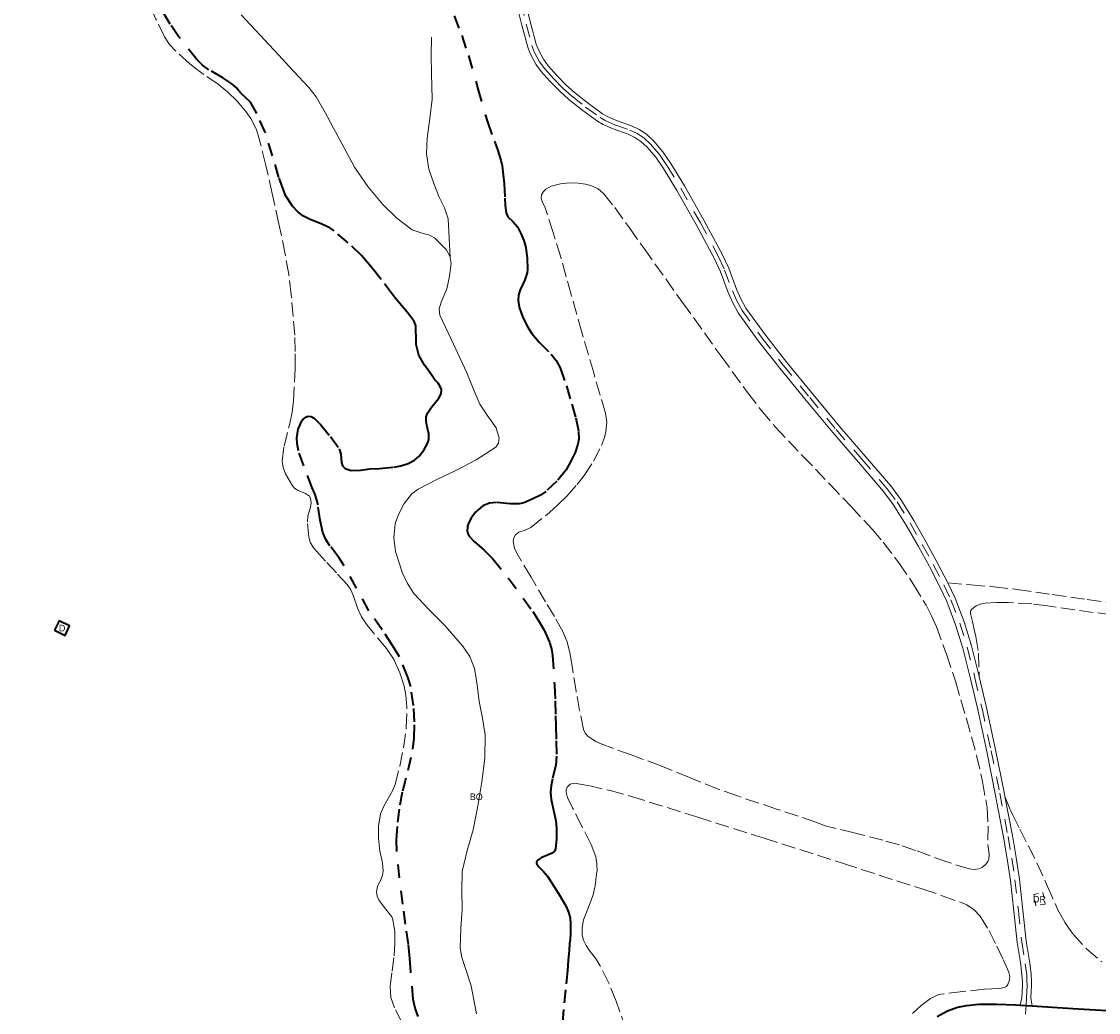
# Model space of a CAD drawing. Header units: metres. Extents: x 397317 to 400830, y 4588008 to 4590370.
# Tile 37 of 88: x 398059 to 398463, y 4589779 to 4590150. Entities that reach past the tile are written whole.
import ezdxf
from ezdxf.enums import TextEntityAlignment as Align

# ---------------------------------------------------------------- set-up
doc = ezdxf.new("R2010")
doc.units = ezdxf.units.M
doc.header["$MEASUREMENT"] = 0
for name, pattern in [('bt5mv20_nopinta', [10, 5, -5]), ('bt5mv20_tlin1', [7, 5.25, -1.75]), ('bt5mv20_tlin7', [3.75, 1.875, -1.875])]:
    doc.linetypes.add(name, pattern=pattern)
for name, color, linetype, lineweight in [('COB01_CN', 7, 'Continuous', 15), ('COB01_LN', 7, 'Continuous', 15), ('EDI01_CN', 7, 'Continuous', 15), ('EDI01_LN', 7, 'Continuous', 15), ('EDI03_CN', 7, 'Continuous', 15), ('EDI03_LN', 7, 'Continuous', 15), ('FLU01_LN', 7, 'Continuous', 15), ('PAR01_LN', 7, 'Continuous', 15), ('VIA04_LN', 7, 'Continuous', 15), ('VIA16_LN', 7, 'Continuous', 15), ('VIA19_LN', 7, 'Continuous', 15)]:
    doc.layers.add(name, color=color, linetype=linetype, lineweight=lineweight)
doc.styles.add('034', font='txt')

msp = doc.modelspace()

# ---------------------------------------------------------------- linework, layer by layer
at = {"layer": 'COB01_LN', "color": 92, "linetype": 'bt5mv20_nopinta', "lineweight": 35}
for points in [[(398209.62, 4589989.41, 162.93), (398211.09, 4589992.12, 163.58), (398211.46, 4589993.33, 163.95), (398211.45, 4589995.49, 164.82), (398210.74, 4589998.75, 166.24), (398210.47, 4590000.36, 166.82), (398210.51, 4590001.93, 167.2), (398210.96, 4590003.25, 167.41), (398212.53, 4590005.54, 167.76), (398215.29, 4590008.9, 168.27), (398216.14, 4590010.54, 168.52), (398216.21, 4590012.16, 168.79), (398215.83, 4590012.94, 168.94), (398214.99, 4590014.48, 169.21), (398213.81, 4590015.71, 169.62), (398212.76, 4590017.19, 169.81), (398211.58, 4590018.91, 169.97), (398209.87, 4590021.24, 170.11), (398207.77, 4590024.93, 169.8), (398206.72, 4590028.99, 169.38), (398206.72, 4590031.45, 169.16), (398206.66, 4590034.39, 168.71), (398206.62, 4590035.94, 168.55), (398206.09, 4590037.35, 168.51), (398205.11, 4590038.79, 168.71), (398203.36, 4590041.1, 169.66), (398200.66, 4590044.35, 171.78), (398199.29, 4590045.98, 172.79), (398197.92, 4590047.69, 173.53), (398193.58, 4590053.35, 175.34), (398191.4, 4590056.18, 176.09), (398189.19, 4590058.99, 176.56), (398186.21, 4590062.37, 176.9), (398181.22, 4590067.11, 177.4), (398175.97, 4590071.6, 177.9), (398174.44, 4590072.69, 178.04), (398171.44, 4590074.11, 178.29), (398166.73, 4590075.91, 178.68), (398164.52, 4590077.02, 178.87), (398162.56, 4590078.51, 179.07), (398160.39, 4590080.87, 179.59), (398157.73, 4590084.79, 180.84), (398157.11, 4590086.59, 181.38), (398155.33, 4590091.61, 181.68), (398152.95, 4590099.69, 181.81), (398150.23, 4590108.33, 181.91), (398147, 4590115.58, 182.36), (398144.63, 4590119.76, 182.59), (398140.95, 4590123.26, 182.83), (398139.33, 4590125.25, 182.98), (398137.66, 4590126.72, 183.11), (398134.34, 4590128.92, 183.34), (398129.09, 4590131.96, 183.68), (398126.67, 4590133.69, 183.85), (398124.57, 4590135.75, 184.02), (398117.7, 4590144.44, 184.6), (398114.56, 4590149, 184.85), (398111.76, 4590153.78, 185.08)], [(398220.98, 4590152.17, 181.01), (398223.86, 4590144.76, 181.41), (398226.31, 4590137.22, 181.63), (398229.88, 4590124.79, 181.33), (398233.48, 4590112.43, 180.9), (398236.07, 4590105.24, 180.65), (398237.39, 4590101.65, 180.37), (398238.49, 4590098.08, 179.82), (398238.96, 4590095.89, 179.21)], [(398238.96, 4590095.89, 179.21), (398239.38, 4590092.61, 177.91), (398239.73, 4590089.34, 176.64), (398239.96, 4590083.81, 174.9), (398240.07, 4590081.02, 174.08), (398240.45, 4590078.29, 173.34), (398241.15, 4590076.87, 172.98), (398243, 4590075.03, 172.66), (398244.71, 4590073.07, 172.67), (398246.02, 4590070.57, 172.89), (398247.09, 4590067.92, 173.11), (398247.8, 4590065.27, 173.32), (398248.36, 4590061.24, 173.65), (398248.5, 4590057.27, 173.97), (398248.33, 4590055.81, 174.07), (398247.45, 4590053.25, 174.15), (398245.71, 4590049.44, 174.12), (398245.1, 4590047.53, 174.05), (398244.96, 4590045.63, 173.97), (398245.39, 4590043, 173.7), (398246.72, 4590039.1, 173.05), (398248.68, 4590035.25, 172.65), (398250.07, 4590033.16, 172.62), (398252.9, 4590029.91, 172.61), (398257.31, 4590025.37, 172.71), (398259.21, 4590022.93, 172.81), (398260.68, 4590020.2, 172.96), (398263.09, 4590013.47, 173.36), (398265.16, 4590006.58, 173.75), (398266.55, 4590001.51, 174.01), (398267.62, 4589996.44, 174.26), (398267.72, 4589993.69, 174.45), (398267.38, 4589991.63, 174.64), (398266.36, 4589988.54, 174.91), (398264.91, 4589985.46, 175.09), (398262.94, 4589982.08, 175.17), (398259.52, 4589977.75, 175.2), (398255.3, 4589973.92, 175.16), (398253.34, 4589972.56, 175.14), (398250.29, 4589970.98, 175.11), (398247.14, 4589969.7, 175.06), (398245.32, 4589969.25, 175.02), (398241.98, 4589969.29, 174.93), (398236.8, 4589969.8, 174.77), (398234.25, 4589969.53, 174.71), (398231.79, 4589968.49, 174.67), (398229.01, 4589966.1, 174.66), (398227.31, 4589963.86, 174.66), (398226.39, 4589962.09, 174.67), (398225.98, 4589960.77, 174.67), (398225.87, 4589958.92, 174.67), (398226.51, 4589957.34, 174.67), (398228.49, 4589955.18, 174.65), (398232.07, 4589952.03, 174.6), (398235.45, 4589948.69, 174.57), (398241.28, 4589941.52, 174.6), (398246.89, 4589933.99, 174.71), (398250.47, 4589928.9, 174.85), (398253.04, 4589924.99, 175.01), (398254.76, 4589921.99, 175.15), (398256.79, 4589917.35, 175.35), (398257.47, 4589914.95, 175.44), (398257.88, 4589912.49, 175.52), (398258.63, 4589901.18, 175.59), (398258.82, 4589895.49, 175.38), (398258.99, 4589889.89, 174.92), (398259.11, 4589886.1, 174.28), (398259.27, 4589880.43, 172.81), (398259.38, 4589874.75, 171.49), (398259.05, 4589871.34, 170.98), (398257.83, 4589866.23, 170.37), (398257.32, 4589863.67, 170.03), (398257.11, 4589861.12, 169.62), (398257.37, 4589858.43, 169.05), (398258.29, 4589854.47, 167.97), (398259.12, 4589850.53, 166.69), (398259.35, 4589847.76, 165.55), (398259.31, 4589843.71, 163.47), (398258.94, 4589839.87, 161.61), (398258.5, 4589839.01, 161.25), (398257.68, 4589838.37, 160.98), (398253.62, 4589836.57, 160.29), (398252.13, 4589835.64, 160.07), (398251.82, 4589835.1, 159.98), (398251.92, 4589834.49, 159.9), (398252.76, 4589833.29, 159.82), (398254.48, 4589831.5, 159.92), (398256.01, 4589829.7, 160.42), (398258.4, 4589825.98, 162.55), (398260.72, 4589822.26, 164.81), (398262.94, 4589818.37, 166.34), (398263.87, 4589816.26, 166.98), (398264.45, 4589814.09, 167.52), (398264.66, 4589811.75, 167.92), (398264.56, 4589808.02, 168)], [(398207.54, 4589777.11, 163.15), (398206.39, 4589780.28, 163.15), (398205.65, 4589783.55, 163.15), (398204.73, 4589793.9, 163.1), (398204.41, 4589799.08, 163.2), (398203.88, 4589804.22, 163.53), (398202.79, 4589811.75, 164.31), (398201.71, 4589819.29, 165.12), (398200.45, 4589829.12, 166.14), (398199.45, 4589838.97, 167.13), (398199.32, 4589843.34, 167.32), (398199.82, 4589849.93, 167.12), (398200.72, 4589856.5, 167.12), (398201.76, 4589861.76, 167.52), (398203.81, 4589869.52, 168.25), (398205.53, 4589877.34, 168.88), (398205.99, 4589881.41, 169.11), (398206.17, 4589887.59, 169.4), (398205.8, 4589893.75, 169.62), (398204.7, 4589900.89, 169.6), (398203.69, 4589904.37, 169.56), (398200.52, 4589911.9, 169.62), (398197.89, 4589916.24, 169.91), (398194.04, 4589922.03, 170.45), (398189.01, 4589929.24, 171.04), (398184.38, 4589937.63, 171.75), (398179.75, 4589946.02, 172.44), (398177.73, 4589949.11, 172.52), (398174.42, 4589953.59, 172.36), (398172.93, 4589955.94, 172.3), (398171.74, 4589958.48, 172.34), (398170.74, 4589963.13, 172.65), (398169.96, 4589968.92, 173.13), (398168.88, 4589972.82, 173.96), (398167.8, 4589975.28, 174.59), (398164.59, 4589983.56, 174.75), (398162.67, 4589989.11, 174.91), (398162.11, 4589991.87, 174.99), (398162.01, 4589994.01, 175.04), (398162.5, 4589997.24, 175.13), (398163.88, 4590000.37, 175.21), (398164.37, 4590001.02, 175.09), (398165.37, 4590001.8, 174.35), (398166.18, 4590002.09, 173.53), (398167.42, 4590002.05, 172.27), (398168.52, 4590001.42, 171.42), (398171.02, 4589998.89, 170.33), (398174.59, 4589994.56, 168.92), (398177.89, 4589989.88, 167.26), (398178.52, 4589987.95, 166.52), (398178.71, 4589984.81, 165.36), (398179.12, 4589983.48, 164.8), (398180.15, 4589982.51, 164.26), (398182.4, 4589981.82, 163.51), (398185.88, 4589981.91, 162.55), (398189.41, 4589982.36, 161.87), (398192.98, 4589982.57, 161.51), (398198.36, 4589983.02, 161.5), (398201.04, 4589983.53, 161.65), (398203.71, 4589984.35, 161.87), (398206.15, 4589985.67, 162.15), (398207.71, 4589987.01, 162.42), (398209.62, 4589989.41, 162.93)], [(398264.56, 4589808.02, 168), (398264.43, 4589806.2, 167.74), (398264.29, 4589804.49, 167.25), (398264.09, 4589801.92, 165.94), (398263.79, 4589798.25, 163.4), (398263.46, 4589794.44, 161.14), (398262.75, 4589787.22, 158.17), (398262, 4589779.84, 155.71), (398261.6, 4589774.06, 154.55)]]:
    msp.add_polyline3d(points, dxfattribs=at)
at = {"layer": 'EDI01_LN', "color": 1, "linetype": 'Continuous', "lineweight": 35}
msp.add_polyline3d([(398071.22, 4589921.89, 176.47), (398075.15, 4589920, 176.47), (398076.85, 4589923.53, 176.47), (398072.92, 4589925.42, 176.47), (398071.22, 4589921.89, 176.47)], dxfattribs=at)
at = {"layer": 'EDI03_LN', "color": 1, "linetype": 'bt5mv20_tlin7', "lineweight": 15}
msp.add_polyline3d([(398438.25, 4589822.93, 181.94), (398441.71, 4589823.6, 181.94), (398442.54, 4589819.32, 181.94), (398439.08, 4589818.65, 181.94), (398438.25, 4589822.93, 181.94)], dxfattribs=at)
at = {"layer": 'FLU01_LN', "color": 150, "linetype": 'Continuous', "lineweight": 15}
for points in [[(398141.2, 4590152.52, 169.08), (398148.15, 4590145.01, 168.41), (398155.11, 4590137.51, 167.74), (398160.82, 4590131.39, 167.21), (398166.52, 4590125.25, 166.69), (398169.25, 4590121.76, 166.42), (398172.62, 4590115.98, 166.01), (398175.79, 4590110.06, 165.61), (398179.7, 4590102.73, 165.05), (398183.66, 4590095.41, 164.49), (398188.59, 4590088.23, 164.05), (398194.23, 4590081.48, 163.64), (398199.47, 4590076.37, 163.22), (398205.21, 4590071.92, 162.73), (398209.35, 4590070.55, 162.38), (398211.55, 4590070.04, 162.2), (398213.6, 4590068.97, 162.02), (398218.03, 4590064.58, 161.59), (398219.42, 4590062.05, 161.38), (398219.5, 4590061.54, 161.34)], [(398212.5, 4590144.09, 174.08), (398212.41, 4590137.33, 172.39), (398212.46, 4590130.57, 170.61), (398212.6, 4590125.78, 169.46), (398212.72, 4590120.94, 168.55), (398211.91, 4590113.65, 167.97), (398210.85, 4590106.35, 167.57), (398210.67, 4590100.42, 167.08), (398211.56, 4590094.63, 166.39), (398213.42, 4590089.37, 165.19), (398215.43, 4590084.18, 163.86), (398217.39, 4590080.21, 162.9), (398218.69, 4590076.06, 162.25), (398219.1, 4590068.8, 161.8), (398219.5, 4590061.54, 161.34)], [(398219.5, 4590061.54, 161.34), (398219.86, 4590059.32, 161.18), (398219.26, 4590054.58, 160.9), (398218.25, 4590049.85, 160.65), (398216.16, 4590044.83, 160.38), (398215.38, 4590042.36, 160.27), (398215.68, 4590039.98, 160.22), (398220.7, 4590029.17, 160.16), (398225.72, 4590018.35, 160.09), (398228.17, 4590012.48, 160.17), (398230.62, 4590006.6, 160.25), (398233.59, 4590002.07, 160.19), (398236.78, 4589997.74, 159.96), (398237.87, 4589993.9, 159.76), (398237.78, 4589993.14, 159.72), (398237.65, 4589991.96, 159.65), (398236.63, 4589990.47, 159.53), (398229.28, 4589985.78, 158.9), (398221.64, 4589981.78, 158.26), (398214.55, 4589978.4, 157.7), (398207.5, 4589974.81, 157.19), (398205.08, 4589972.98, 157.05), (398202.22, 4589969.44, 156.93), (398200.07, 4589965.28, 156.78), (398198.93, 4589961.85, 156.6), (398198.34, 4589956.54, 156.29), (398198.99, 4589951.36, 156.04), (398201.6, 4589943.26, 155.72), (398203.49, 4589939.37, 155.57), (398205.91, 4589935.7, 155.41), (398211.73, 4589929.49, 155.1), (398217.59, 4589923.51, 154.79), (398224.1, 4589916.06, 154.37), (398226.86, 4589912.06, 154.13), (398228.67, 4589907.61, 153.87), (398229.66, 4589901.41, 153.53), (398230.4, 4589895.19, 153.18), (398231.62, 4589888.96, 152.81), (398232.65, 4589882.71, 152.44), (398232.54, 4589873.92, 151.9), (398231.31, 4589865.12, 151.37), (398229.82, 4589856.09, 150.86), (398228.12, 4589847.12, 150.35), (398225.83, 4589839.32, 149.88), (398223.94, 4589831.45, 149.4), (398223.83, 4589824.44, 149.01), (398224, 4589817.42, 148.65), (398223.49, 4589810.14, 148.33), (398223.29, 4589802.86, 148.1), (398223.91, 4589799.25, 148.02), (398225.67, 4589793.98, 147.9), (398227.42, 4589788.72, 147.78), (398228.36, 4589783.45, 147.66), (398229.39, 4589778.19, 147.52)]]:
    msp.add_polyline3d(points, dxfattribs=at)
at = {"layer": 'PAR01_LN', "color": 3, "linetype": 'bt5mv20_tlin1', "lineweight": 15}
for points in [[(398132.58, 4590126.5, 184.15), (398127.1, 4590130.22, 184.95), (398124.4, 4590132.12, 185.31), (398121.82, 4590134.22, 185.54), (398116.65, 4590138.86, 185.58), (398114.33, 4590141.4, 185.56), (398112.43, 4590144.25, 185.62), (398109.22, 4590150.88, 185.92), (398106.09, 4590157.52, 186.21), (398101.43, 4590166.64, 186.57), (398096.81, 4590175.79, 186.96), (398090.36, 4590189.28, 187.7), (398084, 4590202.81, 188.5), (398080.92, 4590209.15, 188.85), (398077.53, 4590215.42, 189.16), (398075.89, 4590217.8, 189.22), (398074.35, 4590219.45, 189.23), (398073.07, 4590220.47, 189.23), (398071.03, 4590221.47, 189.23), (398069.98, 4590221.64, 189.23), (398068.92, 4590221.55, 189.25), (398060.58, 4590219.17, 189.55), (398052.26, 4590216.25, 189.84)], [(398201.42, 4589775.04, 166.59), (398198.57, 4589780.39, 166.98), (398197.3, 4589784.35, 167.15), (398197.01, 4589788.36, 167.34), (398197.7, 4589794.12, 167.7), (398198.48, 4589799.89, 168.09), (398198.73, 4589804.48, 168.35), (398198.72, 4589809.09, 168.54), (398197.82, 4589813.96, 168.55), (398197.58, 4589814.5, 168.55), (398195.22, 4589817.55, 168.66), (398192.86, 4589820.61, 168.76), (398192.13, 4589822.2, 168.73), (398191.91, 4589823.93, 168.67), (398192.28, 4589825.86, 168.67), (398193.62, 4589828.73, 168.66), (398194.19, 4589830.19, 168.66), (398194.41, 4589831.66, 168.66), (398194.1, 4589834.7, 168.66), (398193.17, 4589839.29, 168.66), (398192.58, 4589843.9, 168.66), (398192.66, 4589848.49, 168.89), (398193.41, 4589853.07, 169.16), (398194.57, 4589855.95, 169.18), (398196.9, 4589859.94, 169.14), (398198, 4589861.96, 169.13), (398198.84, 4589864.09, 169.16), (398200.65, 4589870.92, 169.41), (398202.04, 4589877.85, 169.66), (398203.04, 4589885.47, 169.71), (398203.3, 4589893.11, 169.85), (398202.91, 4589897.64, 170.09), (398202.24, 4589900.99, 170.29), (398200.67, 4589905.94, 170.61), (398198.48, 4589910.78, 170.96), (398195.67, 4589915.12, 171.31), (398190.74, 4589920.91, 171.84), (398188.35, 4589923.79, 172.1), (398186.26, 4589926.88, 172.36), (398184.9, 4589929.91, 172.59), (398183.28, 4589934.74, 172.94), (398182.25, 4589937.01, 173.11), (398180.83, 4589939.03, 173.28), (398176.83, 4589943.42, 173.64), (398172.82, 4589947.8, 173.89), (398170.53, 4589950.25, 173.99), (398168.25, 4589952.76, 174.08), (398167, 4589954.91, 174.15), (398166.52, 4589956.74, 174.2), (398165.98, 4589962.48, 174.35), (398166.15, 4589964.68, 174.52), (398167.1, 4589968, 175.01), (398167.37, 4589969.65, 175.25), (398167.18, 4589971.29, 175.41), (398166.71, 4589972.16, 175.45), (398165.31, 4589973.21, 175.44), (398162.58, 4589974.32, 175.35), (398161.32, 4589975.01, 175.35), (398160.37, 4589976, 175.41), (398157.74, 4589980.5, 175.98), (398156.85, 4589982.84, 176.29), (398156.55, 4589985.26, 176.52), (398157.26, 4589990.88, 176.92), (398159.34, 4589999.32, 177.49), (398160.27, 4590003.57, 177.77), (398160.78, 4590007.85, 178.03), (398161.36, 4590020.18, 178.75), (398161.45, 4590026.35, 179.09), (398161.22, 4590032.51, 179.43), (398159.93, 4590047.72, 180.11), (398158.96, 4590055.3, 180.41), (398157.67, 4590062.83, 180.76), (398155.29, 4590074.24, 181.59), (398152.79, 4590085.61, 182.35), (398150.32, 4590096.51, 182.72), (398147.55, 4590107.38, 183.07), (398146.75, 4590109.74, 183.16), (398144.76, 4590113.61, 183.31), (398142.88, 4590116.32, 183.43), (398139.62, 4590120.12, 183.62), (398136.04, 4590123.66, 183.81), (398132.58, 4590126.5, 184.15)], [(398254.5, 4590086.27, 177.58), (398255.38, 4590087.14, 177.57), (398257.34, 4590088.28, 177.58), (398260.82, 4590089.23, 177.67), (398264.21, 4590089.54, 177.83), (398267.61, 4590089.47, 178.09), (398270.27, 4590089.11, 178.32), (398272.23, 4590088.6, 178.49), (398274.92, 4590087.37, 178.72), (398277.14, 4590085.45, 178.87), (398281.16, 4590080.34, 179.03), (398286.72, 4590072.65, 179.21), (398292.17, 4590064.92, 179.45), (398306.63, 4590044.73, 180.28), (398321.11, 4590024.56, 181.1), (398330.93, 4590010.97, 181.64), (398336.05, 4590004.35, 181.91), (398341.48, 4589997.97, 182.17), (398351.61, 4589987.25, 182.33), (398361.86, 4589976.65, 182.46), (398369.77, 4589968.25, 182.88), (398377.63, 4589959.8, 183.33), (398381.86, 4589954.91, 183.54), (398387.71, 4589947.18, 183.82), (398393.2, 4589939.11, 183.93), (398397.88, 4589931.35, 183.83), (398399.93, 4589927.33, 183.73), (398401.75, 4589923.18, 183.62), (398405.6, 4589912.91, 183.35), (398408.99, 4589902.5, 183.03), (398413.02, 4589888.76, 182.45), (398416.78, 4589874.93, 181.82), (398419.07, 4589865.2, 181.58), (398420.74, 4589855.36, 181.27), (398421.11, 4589848.5, 180.77), (398421.05, 4589841.64, 180.19), (398421.55, 4589837.99, 179.92), (398421.43, 4589836.17, 179.81), (398421.06, 4589835.26, 179.76), (398420.41, 4589834.35, 179.72), (398418.88, 4589833.05, 179.73), (398417.69, 4589832.49, 179.8), (398415.88, 4589832.21, 179.94), (398414.08, 4589832.47, 180.03), (398406.02, 4589835.01, 180.16), (398393.95, 4589839.4, 180.27), (398387.87, 4589841.47, 180.19), (398381.72, 4589843.24, 179.97), (398370.92, 4589845.95, 179.42), (398360.12, 4589848.66, 178.88), (398356.59, 4589850.03, 179.11), (398341.88, 4589854.91, 179.02), (398327.17, 4589859.8, 178.93), (398319.93, 4589862.41, 178.91), (398309.22, 4589866.75, 178.93), (398298.52, 4589871.12, 178.91), (398287.34, 4589875.21, 178.74), (398276.12, 4589879.29, 178.45), (398274.06, 4589880.18, 178.39), (398271.21, 4589882.06, 178.29), (398270.16, 4589883.28, 178.24), (398269.52, 4589884.73, 178.19), (398268, 4589891.88, 177.9), (398266.69, 4589899.05, 177.65), (398265.25, 4589908.33, 177.67), (398264.45, 4589912.96, 177.75), (398263.34, 4589917.53, 177.78), (398261.78, 4589921.49, 177.76), (398258.57, 4589927.06, 177.71), (398255.2, 4589932.54, 177.65), (398249.8, 4589941.8, 177.47), (398244.38, 4589951.04, 177.29), (398243.65, 4589952.65, 177.28), (398243.17, 4589955.33, 177.28), (398243.38, 4589956.59, 177.28), (398243.98, 4589957.69, 177.27), (398245.24, 4589958.65, 177.25), (398247.55, 4589959.46, 177.2), (398249.73, 4589960.46, 177.18), (398256.67, 4589966, 177.26), (398260.03, 4589968.98, 177.33), (398263.28, 4589972.2, 177.4), (398267.12, 4589976.54, 177.52), (398269.73, 4589979.9, 177.63), (398273.21, 4589985.24, 177.77), (398276.19, 4589991.12, 177.85), (398277.32, 4589994.13, 177.86), (398277.9, 4589996.44, 177.86), (398278.23, 4589999.91, 177.87), (398277.75, 4590003.29, 177.87), (398273.29, 4590018.36, 177.88), (398268.84, 4590033.44, 177.89), (398264.91, 4590047.61, 177.99), (398260.92, 4590061.76, 178.13), (398258.07, 4590070.97, 178.16)], [(398258.07, 4590070.97, 178.16), (398255.12, 4590080.16, 178.12), (398254.02, 4590082.6, 177.87), (398253.65, 4590083.82, 177.7), (398253.79, 4590085.04, 177.6), (398254.5, 4590086.27, 177.58)], [(398406.09, 4589939.68, 188.16), (398414.69, 4589938.91, 188.44), (398423.29, 4589938.14, 188.71), (398432.07, 4589937.18, 188.84), (398445.19, 4589935.34, 188.69), (398458.3, 4589933.42, 188.5), (398484.73, 4589929.69, 188.41)], [(398467.47, 4589927.63, 187.42), (398443.4, 4589931.06, 187.19), (398437.59, 4589931.75, 187.22), (398428.82, 4589932.27, 187.34), (398424.43, 4589932.25, 187.31), (398420.05, 4589932.01, 187.15), (398418.17, 4589931.64, 187), (398416.71, 4589931.08, 186.84), (398415, 4589929.84, 186.56), (398414.57, 4589929.05, 186.43), (398414.55, 4589928.18, 186.31), (398415.26, 4589925.17, 185.95), (398415.98, 4589922.16, 185.59), (398416.6, 4589919.54, 185.24), (398417.58, 4589913.34, 184.59), (398417.83, 4589904.53, 184.22)], [(398281.78, 4589782.94, 168.29), (398278.93, 4589789.65, 168.23), (398275.77, 4589796.19, 168.11), (398274.28, 4589798.62, 168.06), (398271.65, 4589802.06, 167.98), (398270.43, 4589803.83, 167.94), (398269.43, 4589805.73, 167.91), (398268.93, 4589807.59, 167.98), (398268.95, 4589810.55, 168.26), (398269.51, 4589813.44, 168.49), (398271.29, 4589818.1, 168.48), (398273.07, 4589822.77, 168.49), (398273.86, 4589826.27, 168.69), (398274.55, 4589831.69, 169.08), (398274.49, 4589834.36, 169.25), (398274.06, 4589836.96, 169.36), (398272.38, 4589841.67, 169.49), (398268.82, 4589848.48, 169.65), (398265.4, 4589855.3, 169.71), (398263.49, 4589859.22, 169.71), (398262.95, 4589861.22, 169.71), (398263, 4589862.2, 169.71), (398263.33, 4589863.16, 169.71), (398264.47, 4589864.25, 169.71), (398265.96, 4589864.56, 169.71), (398271.34, 4589863.68, 169.85), (398279.43, 4589861.88, 170.37), (398287.42, 4589859.61, 170.86), (398312.31, 4589851.85, 171.82), (398337.18, 4589844, 172.69), (398366.92, 4589834.45, 173.74), (398396.65, 4589824.87, 174.3)], [(398427.44, 4589859.63, 181.08), (398429.6, 4589854.43, 180.76), (398430.37, 4589852.58, 180.64), (398433.03, 4589847.35, 180.31), (398436.25, 4589841.02, 180.17), (398439.46, 4589834.69, 180.09), (398443.42, 4589825.94, 179.68), (398447.32, 4589817.14, 179.21), (398449.92, 4589812.43, 178.86), (398453.04, 4589808.01, 178.57), (398458.1, 4589802.46, 178.45), (398463.83, 4589797.6, 178.38)], [(398396.65, 4589824.87, 174.3), (398403.89, 4589822.44, 174.3), (398411.1, 4589819.86, 174.3), (398413.13, 4589818.98, 174.3), (398415.94, 4589817.19, 174.3), (398418.22, 4589814.75, 174.3), (398421.5, 4589809.21, 174.29), (398424.39, 4589803.5, 174.27), (398426.8, 4589798.59, 174), (398428.95, 4589793.66, 173.64), (398429.25, 4589792.13, 173.6), (398429.18, 4589790.85, 173.58), (398428.54, 4589789.12, 173.55), (398427.98, 4589788.47, 173.53), (398427.25, 4589788.07, 173.5), (398425.38, 4589787.66, 173.37), (398422.58, 4589787.48, 173.11), (398419.77, 4589787.35, 172.9), (398411.67, 4589786.51, 172.7), (398403.57, 4589785.5, 172.45), (398402.02, 4589785.13, 172.35), (398399.51, 4589783.94, 172.17), (398396.11, 4589781.31, 171.88), (398392.82, 4589778.3, 171.58)], [(398285.42, 4589772.36, 167.99), (398281.78, 4589782.94, 168.29)]]:
    msp.add_polyline3d(points, dxfattribs=at)
at = {"layer": 'VIA04_LN', "color": 1, "linetype": 'Continuous', "lineweight": 35}
for points in [[(398402.08, 4589777.11, 170.97), (398405.96, 4589779.31, 171.24), (398409.71, 4589780.69, 171.5), (398413.13, 4589781.3, 171.91), (398417.58, 4589781.76, 172.21), (398424.59, 4589781.77, 172.54), (398431.42, 4589781.53, 172.87), (398433.1, 4589781.43, 172.95), (398435.37, 4589781.29, 173.06)], [(398435.37, 4589781.29, 173.06), (398437.67, 4589781.15, 173.17), (398452.88, 4589780.21, 173.9), (398474.28, 4589778.86, 174.93)]]:
    msp.add_polyline3d(points, dxfattribs=at)
at = {"layer": 'VIA16_LN', "color": 42, "linetype": 'bt5mv20_nopinta', "lineweight": 15}
for points in [[(398245.99, 4590157.11, 194.89), (398248.02, 4590149.04, 194.89), (398250.17, 4590140.97, 194.88), (398251, 4590138.67, 194.87), (398253.04, 4590134.94, 194.85), (398254.95, 4590132.33, 194.82), (398258.23, 4590128.64, 194.77), (398261.73, 4590125.1, 194.71), (398265.04, 4590122.11, 194.58), (398270.28, 4590117.96, 194.22), (398275.67, 4590114.03, 193.93), (398277.59, 4590112.87, 193.88), (398281.22, 4590111.32, 193.88), (398286.86, 4590109.31, 193.95), (398289.57, 4590108.07, 193.96), (398292.07, 4590106.44, 193.93), (398294.58, 4590104.05, 193.82), (398297.91, 4590100.15, 193.58), (398300.83, 4590095.91, 193.38), (398305.92, 4590087.54, 193.19), (398313.16, 4590074.8, 193.18), (398320.1, 4590061.89, 193.01), (398322.37, 4590056.88, 192.82), (398325.3, 4590049.14, 192.39), (398326.93, 4590045.35, 192.18), (398328.92, 4590041.73, 192.04), (398336.44, 4590031.31, 191.78), (398344.37, 4590021.22, 191.52), (398354.26, 4590009.12, 191.11), (398364.22, 4589997.08, 190.68), (398373.79, 4589986.04, 190.35), (398383.3, 4589974.92, 190.05), (398387, 4589969.99, 189.92), (398391.87, 4589962.12, 189.71), (398396.47, 4589954.06, 189.45), (398400.61, 4589946.54, 188.94), (398404.58, 4589938.94, 188.16)], [(398404.58, 4589938.94, 188.16), (398407.2, 4589933.28, 187.53), (398410.54, 4589924.54, 186.57), (398413.27, 4589915.6, 185.59), (398416.19, 4589904.13, 184.22), (398418.88, 4589892.57, 182.92), (398422.27, 4589876.76, 181.92), (398425.48, 4589860.88, 181.17), (398428.62, 4589844.67, 180.2), (398430.02, 4589836.55, 179.57), (398431.2, 4589828.41, 178.79), (398432.5, 4589816.79, 177.49), (398433.75, 4589805.16, 176.17), (398435.06, 4589796.94, 175.09), (398435.62, 4589792.83, 174.59), (398435.64, 4589792.09, 174.53), (398435.67, 4589790.79, 174.42), (398435.73, 4589788.69, 174.25), (398435.52, 4589784.26, 174.01), (398435.37, 4589781.29, 173.85), (398435.3, 4589779.83, 173.77), (398435.21, 4589778.03, 173.06)]]:
    msp.add_polyline3d(points, dxfattribs=at)
at = {"layer": 'VIA19_LN', "color": 7, "linetype": 'Continuous', "lineweight": 15}
for points in [[(398247.61, 4590157.58, 194.89), (398249.65, 4590149.47, 194.89), (398251.78, 4590141.48, 194.88), (398252.55, 4590139.37, 194.87), (398254.47, 4590135.85, 194.85), (398256.27, 4590133.39, 194.82), (398259.46, 4590129.8, 194.77), (398262.9, 4590126.32, 194.71), (398266.13, 4590123.4, 194.58), (398271.3, 4590119.3, 194.22), (398276.6, 4590115.44, 193.93), (398278.36, 4590114.38, 193.88), (398281.83, 4590112.89, 193.88), (398287.5, 4590110.88, 193.95), (398290.38, 4590109.55, 193.96), (398293.12, 4590107.77, 193.93), (398295.81, 4590105.22, 193.82), (398299.25, 4590101.18, 193.58), (398302.25, 4590096.83, 193.38), (398307.38, 4590088.4, 193.19), (398314.64, 4590075.61, 193.18), (398321.61, 4590062.64, 193.01), (398323.93, 4590057.53, 192.82), (398326.86, 4590049.77, 192.39), (398328.45, 4590046.09, 192.18), (398330.35, 4590042.63, 192.04), (398337.79, 4590032.32, 191.78), (398345.69, 4590022.28, 191.52), (398355.57, 4590010.19, 191.11), (398365.51, 4589998.17, 190.68), (398375.07, 4589987.14, 190.35), (398384.62, 4589975.98, 190.05), (398388.39, 4589970.94, 189.92), (398393.32, 4589962.98, 189.71), (398397.94, 4589954.89, 189.45), (398402.1, 4589947.34, 188.94), (398406.09, 4589939.68, 188.16), (398408.75, 4589933.93, 187.53), (398412.14, 4589925.09, 186.57), (398414.9, 4589916.05, 185.59), (398417.83, 4589904.53, 184.22), (398420.53, 4589892.94, 182.92), (398423.92, 4589877.1, 181.92), (398427.13, 4589861.21, 181.17), (398427.44, 4589859.63, 181.08), (398430.28, 4589844.97, 180.2), (398431.68, 4589836.81, 179.57), (398432.87, 4589828.63, 178.79), (398434.18, 4589816.97, 177.49), (398435.42, 4589805.38, 176.17), (398436.73, 4589797.19, 175.09), (398437.3, 4589792.97, 174.59), (398437.37, 4589790.49, 174.39), (398437.42, 4589788.67, 174.25), (398437.2, 4589784.18, 174.01), (398437.67, 4589781.15, 173.17)], [(398244.37, 4590156.64, 194.89), (398246.39, 4590148.62, 194.89), (398248.56, 4590140.46, 194.88), (398249.46, 4590137.98, 194.87), (398251.62, 4590134.03, 194.85), (398253.64, 4590131.27, 194.82), (398256.99, 4590127.49, 194.77), (398260.56, 4590123.88, 194.71), (398263.95, 4590120.82, 194.58), (398269.25, 4590116.61, 194.22), (398274.74, 4590112.62, 193.93), (398276.82, 4590111.37, 193.88), (398280.6, 4590109.75, 193.88), (398286.23, 4590107.75, 193.95), (398288.75, 4590106.59, 193.96), (398291.02, 4590105.11, 193.93), (398293.36, 4590102.89, 193.82), (398296.57, 4590099.12, 193.58), (398299.41, 4590094.99, 193.38), (398304.47, 4590086.69, 193.19), (398311.68, 4590073.98, 193.18), (398318.59, 4590061.14, 193.01), (398320.81, 4590056.23, 192.82), (398323.73, 4590048.5, 192.39), (398325.41, 4590044.61, 192.18), (398327.49, 4590040.83, 192.04), (398335.1, 4590030.29, 191.78), (398343.05, 4590020.16, 191.52), (398352.96, 4590008.05, 191.11), (398362.93, 4589995.99, 190.68), (398372.51, 4589984.94, 190.35), (398381.98, 4589973.86, 190.05), (398385.61, 4589969.04, 189.92), (398390.42, 4589961.26, 189.71), (398395, 4589953.23, 189.45), (398399.13, 4589945.75, 188.94), (398403.07, 4589938.2, 188.16), (398405.64, 4589932.62, 187.53), (398408.95, 4589923.99, 186.57), (398411.64, 4589915.15, 185.59), (398414.55, 4589903.73, 184.22), (398417.23, 4589892.2, 182.92), (398420.62, 4589876.41, 181.92), (398423.83, 4589860.55, 181.17), (398426.96, 4589844.37, 180.2), (398428.35, 4589836.28, 179.57), (398429.53, 4589828.19, 178.79), (398430.82, 4589816.6, 177.49), (398432.08, 4589804.94, 176.17), (398433.39, 4589796.7, 175.09), (398433.59, 4589795.21, 174.9), (398434, 4589790.29, 174.38), (398434.04, 4589788.71, 174.25), (398433.83, 4589784.34, 174.01), (398433.1, 4589781.43, 172.95)]]:
    msp.add_polyline3d(points, dxfattribs=at)

# ---------------------------------------------------------------- texts
at = {"layer": 'COB01_CN', "color": 251, "linetype": 'Continuous', "lineweight": 0, "style": '034'}
msp.add_text('BO', height=2.5, dxfattribs=at).set_placement((398229.29, 4589859.5), align=Align.MIDDLE_CENTER)
at = {"layer": 'EDI01_CN', "color": 251, "linetype": 'Continuous', "lineweight": 0, "style": '034'}
msp.add_text('D', height=2.5, dxfattribs=at).set_placement((398074.04, 4589922.71), align=Align.MIDDLE_CENTER)
at = {"layer": 'EDI03_CN', "color": 251, "linetype": 'Continuous', "lineweight": 0, "style": '034'}
msp.add_text('DR', height=2.5, dxfattribs=at).set_placement((398440.4, 4589821.12), align=Align.MIDDLE_CENTER)

doc.saveas('drawing.dxf')
